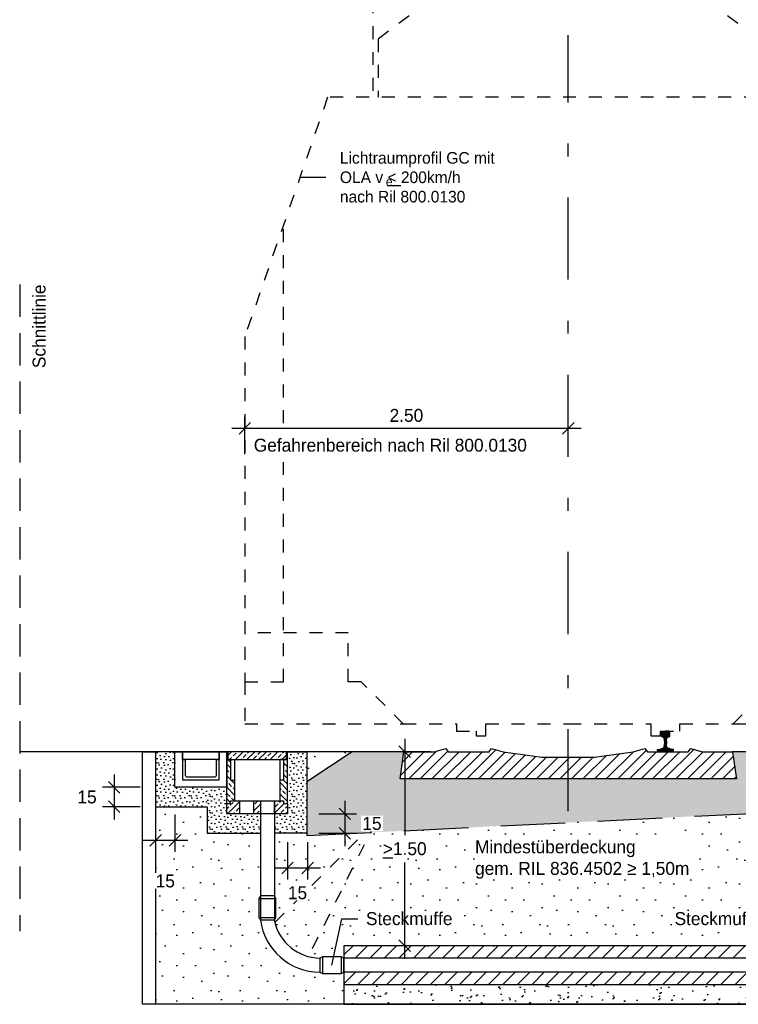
# Model space of a CAD drawing. Header units: metres. Extents: x -8 to 484, y -254 to 116.
# Tile 89 of 172: x 145.8 to 151.36, y 41.06 to 48.67. Entities that reach past the tile are written whole.
import ezdxf
from ezdxf import colors
from ezdxf.entities.mleader import LeaderData, LeaderLine
from ezdxf.math import Vec2, Vec3

# ---------------------------------------------------------------- set-up
doc = ezdxf.new("R2010")
doc.units = ezdxf.units.M
doc.linetypes.add('STRICHLINIE', pattern=[0.75, 0.5, -0.25])
doc.linetypes.add('STRICHPUNKT', pattern=[25.4, 12.7, -6.35, 0, -6.35])
for name, color, linetype in [('GTU_A_Begrenzung QP', 7, 'Continuous'), ('GTU_A_Druckbereich', 7, 'STRICHPUNKT'), ('GTU_A_Gleisachse', 7, 'STRICHPUNKT'), ('GTU_A_Lichtraumprofil', 252, 'Continuous'), ('GTU_B', 253, 'Continuous'), ('GTU_B_Bemaßung', 253, 'Continuous'), ('GTU_P', 1, 'Continuous'), ('GTU_P_Baugrube', 11, 'Continuous'), ('GTU_P_Bemaßung', 1, 'Continuous'), ('GTU_P_Beschriftung', 1, 'Continuous')]:
    doc.layers.add(name, color=color, linetype=linetype)
doc.styles.add('PROVI', font='PROVI.SHX')
doc.dimstyles.new('1zu50', dxfattribs={"dimscale": 0.5, "dimtxt": 0.2, "dimasz": 0.18, "dimexe": 0.18, "dimexo": 0.02, "dimgap": 0.09, "dimtad": 0, "dimtih": 1, "dimtoh": 1, "dimzin": 4, "dimdsep": 46, "dimtxsty": 'PROVI', "dimblk1": 'OBLIQUE', "dimblk2": 'OBLIQUE', "dimsah": 1, "dimcen": 0.3, "dimdle": 0.2, "dimclrd": 256, "dimclre": 256, "dimclrt": 256, "dimadec": 0, "dimazin": 0, "dimtfac": 1, "dimtdec": 4, "dimtofl": 0, "dimtmove": 2, "dimatfit": 3, "dimldrblk": 'NONE', "dimfxl": 0.4, "dimfxlon": 1, "dimtfill": 1, "dimtfillclr": 256, "dimtolj": 1, "dimtzin": 0, "dimlwd": -1, "dimlwe": -1, "dimarcsym": 0})
doc.dimstyles.new('1zu50 (cm)', dxfattribs={"dimscale": 0.5, "dimtxt": 0.2, "dimasz": 0.18, "dimexe": 0.18, "dimexo": 0.02, "dimgap": 0.09, "dimtad": 0, "dimtih": 1, "dimtoh": 1, "dimdec": 0, "dimlfac": 100, "dimzin": 4, "dimdsep": 46, "dimtxsty": 'PROVI', "dimblk1": 'OBLIQUE', "dimblk2": 'OBLIQUE', "dimsah": 1, "dimcen": 0.3, "dimdle": 0.2, "dimclrd": 256, "dimclre": 256, "dimclrt": 256, "dimadec": 0, "dimazin": 0, "dimtfac": 1, "dimtdec": 4, "dimtofl": 0, "dimtmove": 2, "dimatfit": 3, "dimldrblk": 'NONE', "dimfxl": 0.4, "dimfxlon": 1, "dimtfill": 1, "dimtfillclr": 256, "dimtolj": 1, "dimtzin": 0, "dimlwd": -1, "dimlwe": -1, "dimarcsym": 0})
pattern_1 = [(45, (-40.98976, 10.93253), (-0.04490128, 0.04490128), []), (45, (-40.94486, 10.93253), (-0.04490128, 0.04490128), [0.03175, -0.015875])]

# ---------------------------------------------------------------- blocks, each defined once
blk = doc.blocks.new('Lira_250m GC mit_Ola')
at = {"layer": 'GTU_A_Lichtraumprofil', "linetype": 'ByBlock', "lineweight": -3, "ltscale": 5}
blk.add_line((-1.1245, 4.2809), (-1.3245, 4.2809), dxfattribs=at)
at = {"layer": 'GTU_A_Lichtraumprofil', "linetype": 'STRICHLINIE', "ltscale": 0.2}
for points in [[(2.26, 4.9), (2.26, 5.85), (1.86, 6.15), (0.75, 6.15), (-0.36, 6.15), (-0.76, 5.85), (-0.76, 4.9)], [(2.22, 4.9), (2.22, 5.35), (1.82, 5.65), (0.75, 5.65), (-0.32, 5.65), (-0.72, 5.35), (-0.72, 4.9)], [(0.75, 0.055), (1.3875, 0.055), (1.3875, -0.038), (1.4625, -0.038), (1.4625, 0), (1.6125, 0), (1.6125, 0.055), (2.025, 0.055), (3.25, 0.055), (3.25, 0.38), (3.25, 3.05), (2.61, 4.9), (-1.11, 4.9), (-1.75, 3.05), (-1.75, 0.38), (-1.75, 0.055), (-0.525, 0.055), (-0.1125, 0.055), (-0.1125, 0), (0.0375, 0), (0.0375, -0.038), (0.1125, -0.038), (0.1125, 0.055), (0.75, 0.055)], [(-1.75, 0.38), (-1.45, 0.38), (-1.45, 3.9172)], [(3.25, 0.38), (2.95, 0.38), (2.95, 3.9172)], [(-0.525, 0.055), (-0.85, 0.38), (-0.95, 0.38), (-0.95, 0.76), (-1.75, 0.76)], [(2.025, 0.055), (2.35, 0.38), (2.45, 0.38), (2.45, 0.76), (3.25, 0.76)]]:
    blk.add_lwpolyline(points, dxfattribs=at)
at = {"layer": 'GTU_A_Lichtraumprofil', "insert": (-1.0154, 4.2809), "char_height": 0.09, "width": 1.375291, "attachment_point": 4, "style": 'PROVI', "bg_fill": 3, "box_fill_scale": 1, "bg_fill_color": 256, "bg_fill_true_color": 13158600, "bg_fill_transparency": 0}
blk.add_mtext('Lichtraumprofil GC mit OLA v {\\L<} 200km/h\\Pnach Ril 800.0130', dxfattribs=at)
at = {"layer": 'GTU_A_Lichtraumprofil', "insert": (-0.66, 4.2462), "char_height": 0.07, "width": 0.018265, "attachment_point": 4, "style": 'PROVI'}
blk.add_mtext('e', dxfattribs=at)
blk = doc.blocks.new('Druckbereich')
at = {"layer": 'GTU_A_Druckbereich', "linetype": 'STRICHLINIE', "ltscale": 0.2}
for p, q in [((-0.7377, -0.7), (-1.5862, -1.5485)), ((-0.7377, -0.7), (-1.2743, -1.7733)), ((2.2623, -0.7), (3.1108, -1.5485)), ((2.2623, -0.7), (2.799, -1.7733))]:
    blk.add_line(p, q, dxfattribs=at)
blk = doc.blocks.new('_OBLIQUE')
at = {"color": 0, "linetype": 'ByBlock'}
blk.add_line((-0.5, -0.5), (0.5, 0.5), dxfattribs=at)
blk = doc.blocks.new('*D438')
at = {"layer": 'Defpoints', "color": 0, "linetype": 'Continuous'}
for p in [(147.5404, 45.5133), (147.5404, 43.2284), (150.0404, 43.2284)]:
    blk.add_point(p, dxfattribs=at)
at = {"layer": 'GTU_B_Bemaßung'}
for p, q in [((147.5404, 45.3133), (147.5404, 45.6033)), ((150.0404, 45.3133), (150.0404, 45.6033)), ((150.1404, 45.5133), (147.4404, 45.5133))]:
    blk.add_line(p, q, dxfattribs=at)
at = {"layer": 'GTU_B_Bemaßung', "linetype": 'Continuous', "xscale": 0.09, "yscale": 0.09, "zscale": 0.09, "rotation": 180}
blk.add_blockref('_OBLIQUE', (147.5404, 45.5133), dxfattribs=at)
at = {"layer": 'GTU_B_Bemaßung', "linetype": 'Continuous', "xscale": 0.09, "yscale": 0.09, "zscale": 0.09}
blk.add_blockref('_OBLIQUE', (150.0404, 45.5133), dxfattribs=at)
at = {"layer": 'GTU_B_Bemaßung', "linetype": 'Continuous', "insert": (148.7894, 45.6133), "char_height": 0.1, "attachment_point": 5, "style": 'PROVI', "bg_fill": 3, "box_fill_scale": 1.1, "bg_fill_color": 256, "bg_fill_true_color": 13158600, "bg_fill_transparency": 0}
blk.add_mtext('\\A1;2.50', dxfattribs=at)
blk = doc.blocks.new('_None')
blk = doc.blocks.new('S54')
at = {"color": 0}
for p, q in [((-0.0335, 0.1187), (0.0018, 0.154)), ((-0.0335, 0.1275), (-0.0071, 0.1539)), ((-0.0335, 0.1363), (-0.0164, 0.1534)), ((-0.0322, 0.1112), (0.0105, 0.1539)), ((-0.0259, 0.1086), (0.0187, 0.1531)), ((-0.0243, 0.1521), (-0.0209, 0.1529)), ((-0.0209, 0.1529), (-0.0171, 0.1533)), ((-0.0171, 0.1533), (-0.014, 0.1536)), ((-0.014, 0.1536), (-0.0099, 0.1539)), ((-0.0099, 0.1539), (-0.0058, 0.154)), ((-0.0058, 0.154), (-0.0026, 0.154)), ((-0.0026, 0.154), (0, 0.154)), ((0.0026, 0.154), (0, 0.154)), ((0.0058, 0.154), (0.0026, 0.154)), ((0.0099, 0.1539), (0.0058, 0.154)), ((0.014, 0.1536), (0.0099, 0.1539)), ((0.0171, 0.1533), (0.014, 0.1536)), ((0.0209, 0.1529), (0.0171, 0.1533)), ((0.0243, 0.1521), (0.0209, 0.1529)), ((-0.0335, 0.14), (-0.0324, 0.1449)), ((-0.0335, 0.116), (-0.0335, 0.14)), ((-0.0332, 0.1123), (-0.0335, 0.116)), ((-0.0326, 0.1114), (-0.0332, 0.1123)), ((-0.0311, 0.1105), (-0.0326, 0.1114)), ((-0.0324, 0.1449), (-0.0315, 0.147)), ((-0.0315, 0.147), (-0.0296, 0.1491)), ((-0.0153, 0.1048), (-0.0311, 0.1105)), ((-0.0296, 0.1491), (-0.0275, 0.1505)), ((-0.0275, 0.1505), (-0.0253, 0.1518)), ((-0.0253, 0.1518), (-0.0243, 0.1521)), ((-0.0194, 0.1063), (0.0258, 0.1515)), ((-0.0141, 0.1041), (-0.0153, 0.1048)), ((-0.0128, 0.1029), (-0.0141, 0.1041)), ((-0.0134, 0.1034), (0.0309, 0.1477)), ((-0.0119, 0.1016), (-0.0128, 0.1029)), ((-0.0112, 0.1), (-0.0119, 0.1016)), ((-0.0105, 0.0968), (-0.0112, 0.1)), ((-0.0106, 0.0974), (0.0332, 0.1412)), ((-0.0101, 0.0951), (-0.0105, 0.0968)), ((-0.0092, 0.091), (-0.0101, 0.0951)), ((-0.0085, 0.0854), (-0.0092, 0.091)), ((-0.0091, 0.09), (0.0335, 0.1326)), ((-0.008, 0.0786), (-0.0085, 0.0854)), ((-0.0083, 0.082), (0.0335, 0.1238)), ((-0.008, 0.0735), (0.0092, 0.0906)), ((-0.008, 0.0646), (0.0082, 0.0808)), ((-0.008, 0.0786), (-0.008, 0.0528)), ((0.008, 0.0786), (0.0085, 0.0854)), ((0.008, 0.0786), (0.008, 0.0528)), ((0.0085, 0.0854), (0.0092, 0.091)), ((0.0092, 0.091), (0.0101, 0.0951)), ((0.0101, 0.0951), (0.0105, 0.0968)), ((0.0105, 0.0968), (0.0112, 0.1)), ((0.0112, 0.1), (0.0119, 0.1016)), ((0.0119, 0.1016), (0.0128, 0.1029)), ((0.0128, 0.1029), (0.0141, 0.1041)), ((0.0141, 0.1041), (0.0153, 0.1048)), ((0.0153, 0.1048), (0.0311, 0.1105)), ((0.0253, 0.1518), (0.0243, 0.1521)), ((0.0275, 0.1505), (0.0253, 0.1518)), ((0.0296, 0.1491), (0.0275, 0.1505)), ((0.0279, 0.1093), (0.0335, 0.115)), ((0.0315, 0.147), (0.0296, 0.1491)), ((0.0311, 0.1105), (0.0326, 0.1114)), ((0.0324, 0.1449), (0.0315, 0.147)), ((0.0335, 0.14), (0.0324, 0.1449)), ((0.0326, 0.1114), (0.0332, 0.1123)), ((0.0332, 0.1123), (0.0335, 0.116)), ((0.0335, 0.116), (0.0335, 0.14)), ((-0.0625, 0.0013), (-0.0511, 0.0127)), ((-0.0625, 0.0099), (-0.0617, 0.0108)), ((-0.0625, 0), (-0.0625, 0.0099)), ((-0.0625, 0), (0.0625, 0)), ((-0.0617, 0.0108), (-0.0608, 0.0117)), ((-0.0608, 0.0117), (-0.0595, 0.012)), ((-0.0595, 0.012), (-0.0447, 0.0132)), ((-0.0549, 0), (-0.0403, 0.0146)), ((-0.0461, 0), (-0.0263, 0.0198)), ((-0.0447, 0.0132), (-0.0417, 0.0141)), ((-0.0417, 0.0141), (-0.0157, 0.0237)), ((-0.0372, 0.0001), (0.0088, 0.046)), ((-0.0283, 0.0001), (0.0095, 0.038)), ((-0.0195, 0.0001), (0.0111, 0.0307)), ((-0.0157, 0.0237), (-0.0137, 0.0249)), ((-0.0137, 0.0249), (-0.0124, 0.026)), ((-0.0124, 0.026), (-0.0119, 0.0274)), ((-0.0119, 0.0274), (-0.0109, 0.0313)), ((-0.0109, 0.0313), (-0.0096, 0.0378)), ((-0.0106, 0.0001), (0.014, 0.0247)), ((-0.0099, 0.0362), (0.008, 0.0541)), ((-0.0096, 0.0378), (-0.0088, 0.0461)), ((-0.0088, 0.0462), (0.008, 0.0629)), ((-0.0088, 0.0461), (-0.008, 0.0528)), ((-0.008, 0.0558), (0.008, 0.0718)), ((-0.0018, 0.0001), (0.0201, 0.022)), ((0.0071, 0.0001), (0.0266, 0.0197)), ((0.0088, 0.0461), (0.008, 0.0528)), ((0.0096, 0.0378), (0.0088, 0.0461)), ((0.0109, 0.0313), (0.0096, 0.0378)), ((0.0119, 0.0274), (0.0109, 0.0313)), ((0.0124, 0.026), (0.0119, 0.0274)), ((0.0137, 0.0249), (0.0124, 0.026)), ((0.0157, 0.0237), (0.0137, 0.0249)), ((0.0417, 0.0141), (0.0157, 0.0237)), ((0.0159, 0.0001), (0.0331, 0.0173)), ((0.0247, 0.0001), (0.0395, 0.0149)), ((0.0335, 0.0001), (0.0462, 0.0127)), ((0.0447, 0.0132), (0.0417, 0.0141)), ((0.0424, 0.0001), (0.0543, 0.012)), ((0.0595, 0.012), (0.0447, 0.0132)), ((0.0608, 0.0117), (0.0595, 0.012)), ((0.06, 0), (0.0625, 0.0025)), ((0.0617, 0.0108), (0.0608, 0.0117)), ((0.0625, 0.0099), (0.0617, 0.0108)), ((0.0618, 0.0107), (0.0618, 0.0107)), ((0.0625, 0), (0.0625, 0.0099))]:
    blk.add_line(p, q, dxfattribs=at)
blk = doc.blocks.new('GTU_Kls Typ 2')
h = blk.add_hatch()
h.set_pattern_fill('ANSI33', color=256, scale=0.01, angle=156.54218)
h.set_pattern_definition([(135, (-40.98976, 10.93253), (-0.04490128, -0.04490128), []), (135, (-40.98976, 10.977434), (-0.04490128, -0.04490128), [0.03175, -0.015875])])
h.paths.add_polyline_path([(0.175, -0.22), (0.205, -0.22), (0.205, -0.06), (0.2275, -0.06), (0.2275, 0), (0.235, 0), (0.235, -0.4), (0.205, -0.4), (0.205, -0.38), (0.175, -0.38)])
h.paths.add_polyline_path([(-0.235, 0), (-0.2275, 0), (-0.2275, -0.06), (-0.205, -0.06), (-0.205, -0.22), (-0.175, -0.22), (-0.175, -0.38), (-0.205, -0.38), (-0.205, -0.4), (-0.235, -0.4)])
h = blk.add_hatch()
h.set_pattern_fill('ANSI33', color=256, scale=0.01, angle=66.54218)
h.set_pattern_definition(pattern_1)
h.paths.add_polyline_path([(0.235, -0.48), (0.235, -0.4), (0.205, -0.4), (0.205, -0.38), (0.135, -0.38), (0.135, -0.472, 0.414214), (0.143, -0.48)])
h.paths.add_polyline_path([(-0.205, -0.38), (-0.205, -0.4), (-0.235, -0.4), (-0.235, -0.48), (-0.143, -0.48, 0.414214), (-0.135, -0.472), (-0.135, -0.38)])
h.paths.add_polyline_path([(0.22, -0.06), (0.2275, 0), (-0.2275, 0), (-0.22, -0.06)])
h = blk.add_hatch()
h.set_pattern_fill('ANSI33', color=256, scale=0.01, angle=66.54218)
h.set_pattern_definition(pattern_1)
h.paths.add_polyline_path([(0.025, -0.472, -0.414214), (0.017, -0.48), (0, -0.48), (-0.017, -0.48, -0.414214), (-0.025, -0.472), (-0.025, -0.38), (0, -0.38), (0.025, -0.38)])
at = {"flags": 128}
for points in [[(-0.235, -0.4), (-0.235, 0), (-0.2275, 0), (-0.2275, -0.06), (-0.175, -0.06), (-0.175, -0.38)], [(0.2275, 0), (-0.2275, 0), (-0.2275, -0.06), (0.2275, -0.06), (0.2275, 0)], [(0.235, -0.4), (0.235, 0), (0.2275, 0), (0.2275, -0.06), (0.175, -0.06), (0.175, -0.38)], [(-0.205, -0.06), (-0.205, -0.22), (-0.175, -0.22)], [(0.205, -0.06), (0.205, -0.22), (0.175, -0.22)]]:
    blk.add_lwpolyline(points, dxfattribs=at)
blk.add_lwpolyline([(-0.235, -0.48), (-0.235, -0.4), (-0.205, -0.4), (-0.205, -0.38), (0, -0.38), (0.205, -0.38), (0.205, -0.4), (0.235, -0.4), (0.235, -0.48), (0.113, -0.48), (0.017, -0.48), (0, -0.48), (-0.017, -0.48), (-0.113, -0.48)], close=True, dxfattribs=at)
for points in [[(-0.135, -0.38), (-0.135, -0.472, -0.414214), (-0.143, -0.48)], [(-0.017, -0.48, -0.414214), (-0.025, -0.472), (-0.025, -0.38)], [(0.025, -0.38), (0.025, -0.472, -0.414214), (0.017, -0.48)], [(0.143, -0.48, -0.414214), (0.135, -0.472), (0.135, -0.38)]]:
    blk.add_lwpolyline(points, format="xyb", dxfattribs=at)
blk = doc.blocks.new('*D439')
at = {"layer": 'Defpoints', "color": 0, "linetype": 'Continuous'}
for p in [(147.8702, 42.5333), (148.0202, 42.3833), (148.3134, 42.3833)]:
    blk.add_point(p, dxfattribs=at)
at = {"layer": 'GTU_P_Bemaßung', "linetype": 'Continuous'}
for p, q in [((148.3134, 42.6333), (148.3134, 42.2833)), ((148.1134, 42.5333), (148.4034, 42.5333)), ((148.1134, 42.3833), (148.4034, 42.3833))]:
    blk.add_line(p, q, dxfattribs=at)
at = {"layer": 'GTU_P_Bemaßung', "linetype": 'Continuous', "xscale": 0.09, "yscale": 0.09, "zscale": 0.09}
for p, rotation in [((148.3134, 42.5333), 90), ((148.3134, 42.3833), 270)]:
    blk.add_blockref('_OBLIQUE', p, dxfattribs=dict(at, rotation=rotation))
at = {"layer": 'GTU_P_Bemaßung', "linetype": 'Continuous', "insert": (148.5232, 42.4583), "char_height": 0.1, "attachment_point": 5, "style": 'PROVI', "bg_fill": 3, "box_fill_scale": 1.1, "bg_fill_color": 256, "bg_fill_true_color": 13158600, "bg_fill_transparency": 0}
blk.add_mtext('\\A1;15', dxfattribs=at)
blk = doc.blocks.new('*D440')
at = {"layer": 'Defpoints', "color": 0, "linetype": 'Continuous'}
for p in [(147.8702, 42.5333), (148.0249, 42.5333), (148.0249, 42.1153)]:
    blk.add_point(p, dxfattribs=at)
at = {"layer": 'GTU_P_Bemaßung', "linetype": 'Continuous'}
for p, q in [((147.8702, 42.3153), (147.8702, 42.0253)), ((148.0249, 42.3153), (148.0249, 42.0253)), ((147.7702, 42.1153), (148.1249, 42.1153))]:
    blk.add_line(p, q, dxfattribs=at)
at = {"layer": 'GTU_P_Bemaßung', "linetype": 'Continuous', "xscale": 0.09, "yscale": 0.09, "zscale": 0.09, "rotation": 180}
blk.add_blockref('_OBLIQUE', (147.8702, 42.1153), dxfattribs=at)
at = {"layer": 'GTU_P_Bemaßung', "linetype": 'Continuous', "xscale": 0.09, "yscale": 0.09, "zscale": 0.09}
blk.add_blockref('_OBLIQUE', (148.0249, 42.1153), dxfattribs=at)
at = {"layer": 'GTU_P_Bemaßung', "linetype": 'Continuous', "insert": (147.9475, 41.9229), "char_height": 0.1, "attachment_point": 5, "style": 'PROVI', "bg_fill": 3, "box_fill_scale": 1.1, "bg_fill_color": 256, "bg_fill_true_color": 13158600, "bg_fill_transparency": 0}
blk.add_mtext('\\A1;15', dxfattribs=at)
blk = doc.blocks.new('*D441')
at = {"layer": 'Defpoints', "color": 0, "linetype": 'Continuous'}
for p in [(149.0672, 43.0133), (148.7767, 41.5133), (149.0399, 41.5133)]:
    blk.add_point(p, dxfattribs=at)
at = {"layer": 'GTU_P_Bemaßung', "linetype": 'Continuous'}
for p, q in [((148.7767, 43.1133), (148.7767, 42.3683)), ((148.9767, 43.0133), (148.6867, 43.0133)), ((148.7767, 41.4133), (148.7767, 42.1583)), ((148.9767, 41.5133), (148.6867, 41.5133))]:
    blk.add_line(p, q, dxfattribs=at)
at = {"layer": 'GTU_P_Bemaßung', "linetype": 'Continuous', "xscale": 0.09, "yscale": 0.09, "zscale": 0.09}
for p, rotation in [((148.7767, 43.0133), 90), ((148.7767, 41.5133), 270)]:
    blk.add_blockref('_OBLIQUE', p, dxfattribs=dict(at, rotation=rotation))
at = {"layer": 'GTU_P_Bemaßung', "linetype": 'Continuous', "insert": (148.7767, 42.2633), "char_height": 0.1, "attachment_point": 5, "style": 'PROVI', "bg_fill": 3, "box_fill_scale": 1.1, "bg_fill_color": 256, "bg_fill_true_color": 13158600, "bg_fill_transparency": 0}
blk.add_mtext('\\A1;{\\L\\A1;>}\\A1;1.50', dxfattribs=at)
blk = doc.blocks.new('*D448')
at = {"layer": 'Defpoints', "color": 0, "linetype": 'Continuous'}
for p in [(146.8502, 42.7383), (147.0002, 42.7383), (146.8502, 42.3283)]:
    blk.add_point(p, dxfattribs=at)
at = {"layer": 'GTU_P_Bemaßung', "linetype": 'Continuous'}
for p, q in [((146.8502, 42.5283), (146.8502, 42.2383)), ((147.0002, 42.5283), (147.0002, 42.2383)), ((147.1002, 42.3283), (146.7502, 42.3283))]:
    blk.add_line(p, q, dxfattribs=at)
at = {"layer": 'GTU_P_Bemaßung', "linetype": 'Continuous', "xscale": 0.09, "yscale": 0.09, "zscale": 0.09, "rotation": 180}
blk.add_blockref('_OBLIQUE', (146.8502, 42.3283), dxfattribs=at)
at = {"layer": 'GTU_P_Bemaßung', "linetype": 'Continuous', "xscale": 0.09, "yscale": 0.09, "zscale": 0.09}
blk.add_blockref('_OBLIQUE', (147.0002, 42.3283), dxfattribs=at)
at = {"layer": 'GTU_P_Bemaßung', "linetype": 'Continuous', "insert": (146.9252, 42.014), "char_height": 0.1, "attachment_point": 5, "style": 'PROVI', "bg_fill": 3, "box_fill_scale": 1.1, "bg_fill_color": 256, "bg_fill_true_color": 13158600, "bg_fill_transparency": 0}
blk.add_mtext('\\A1;15', dxfattribs=at)
blk = doc.blocks.new('*D449')
at = {"layer": 'Defpoints', "color": 0, "linetype": 'Continuous'}
for p in [(147.0002, 42.7383), (146.5302, 42.5883), (147.0002, 42.5883)]:
    blk.add_point(p, dxfattribs=at)
at = {"layer": 'GTU_P_Bemaßung', "linetype": 'Continuous'}
for p, q in [((146.5302, 42.8383), (146.5302, 42.4883)), ((146.7302, 42.7383), (146.4402, 42.7383)), ((146.7302, 42.5883), (146.4402, 42.5883))]:
    blk.add_line(p, q, dxfattribs=at)
at = {"layer": 'GTU_P_Bemaßung', "linetype": 'Continuous', "xscale": 0.09, "yscale": 0.09, "zscale": 0.09}
for p, rotation in [((146.5302, 42.7383), 90), ((146.5302, 42.5883), 270)]:
    blk.add_blockref('_OBLIQUE', p, dxfattribs=dict(at, rotation=rotation))
at = {"layer": 'GTU_P_Bemaßung', "linetype": 'Continuous', "insert": (146.3205, 42.6633), "char_height": 0.1, "attachment_point": 5, "style": 'PROVI', "bg_fill": 3, "box_fill_scale": 1.1, "bg_fill_color": 256, "bg_fill_true_color": 13158600, "bg_fill_transparency": 0}
blk.add_mtext('\\A1;15', dxfattribs=at)

msp = doc.modelspace()

# ---------------------------------------------------------------- hatches: boundary and pattern name
at = {"layer": 'GTU_B'}
h = msp.add_hatch(dxfattribs=at)
h.set_pattern_fill('ANSI31', color=256, scale=0.02, style=0)
h.set_pattern_definition([(45, (142.54038, 37.97338), (-0.0449013, 0.0449013), [])])
h.paths.add_polyline_path([(148.7402, 42.8033), (148.7692, 43.0133), (149.0042, 43.0133), (149.0932, 43.0383), (149.0932, 43.0383), (149.1132, 43.0133), (149.4282, 43.0133), (149.4482, 43.0383), (149.4482, 43.0383), (149.5372, 43.0133), (149.5372, 43.0133), (149.8372, 42.9713), (150.2432, 42.9713), (150.5432, 43.0133), (150.5432, 43.0133), (150.6322, 43.0383), (150.6322, 43.0383), (150.6522, 43.0133), (150.9672, 43.0133), (150.9872, 43.0383), (150.9872, 43.0383), (151.0762, 43.0133), (151.3112, 43.0133), (151.3402, 42.8033)])
at = {"layer": 'GTU_P', "linetype": 'Continuous'}
h = msp.add_hatch(dxfattribs=at)
h.set_pattern_fill('DOTS2', color=256, scale=0.005, style=0)
h.set_pattern_definition([(0, (137.22031, 37.5926), (0, 0.127), [0, -0.127]), (0, (137.26095, 37.59514), (0, 0.127), [0, -0.127]), (0, (137.23809, 37.62308), (0, 0.127), [0, -0.127]), (0, (137.26603, 37.6434), (0, 0.127), [0, -0.127]), (0, (137.23301, 37.65102), (0, 0.127), [0, -0.127]), (0, (137.24317, 37.6815), (0, 0.127), [0, -0.127]), (0, (137.22539, 37.70436), (0, 0.127), [0, -0.127]), (0, (137.26603, 37.70182), (0, 0.127), [0, -0.127]), (0, (137.29651, 37.7069), (0, 0.127), [0, -0.127]), (0, (137.31175, 37.67642), (0, 0.127), [0, -0.127]), (0, (137.33715, 37.67388), (0, 0.127), [0, -0.127]), (0, (137.33715, 37.62816), (0, 0.127), [0, -0.127]), (0, (137.31429, 37.61292), (0, 0.127), [0, -0.127]), (0, (137.27873, 37.62054), (0, 0.127), [0, -0.127]), (0, (137.30159, 37.6434), (0, 0.127), [0, -0.127]), (0, (137.27873, 37.66626), (0, 0.127), [0, -0.127]), (0, (137.33207, 37.59514), (0, 0.127), [0, -0.127])])
h.paths.add_polyline_path([(147.0002, 43.0133), (146.8502, 43.0133), (146.8502, 42.5883), (147.2502, 42.5883), (147.2502, 42.7383), (147.0002, 42.7383)])
h = msp.add_hatch(dxfattribs=at)
h.set_pattern_fill('DOTS2', color=256, scale=0.005, angle=180, style=0)
h.set_pattern_definition([(180, (10.49386, -34.92666), (-2e-17, -0.127), [0, -0.127]), (180, (10.45322, -34.9292), (-2e-17, -0.127), [0, -0.127]), (180, (10.47608, -34.95714), (-2e-17, -0.127), [0, -0.127]), (180, (10.44814, -34.97746), (-2e-17, -0.127), [0, -0.127]), (180, (10.48116, -34.98508), (-2e-17, -0.127), [0, -0.127]), (180, (10.471, -35.01556), (-2e-17, -0.127), [0, -0.127]), (180, (10.48878, -35.03842), (-2e-17, -0.127), [0, -0.127]), (180, (10.44814, -35.03588), (-2e-17, -0.127), [0, -0.127]), (180, (10.41766, -35.04096), (-2e-17, -0.127), [0, -0.127]), (180, (10.40242, -35.01048), (-2e-17, -0.127), [0, -0.127]), (180, (10.37702, -35.00794), (-2e-17, -0.127), [0, -0.127]), (180, (10.37702, -34.96222), (-2e-17, -0.127), [0, -0.127]), (180, (10.39988, -34.94698), (-2e-17, -0.127), [0, -0.127]), (180, (10.43544, -34.9546), (-2e-17, -0.127), [0, -0.127]), (180, (10.41258, -34.97746), (-2e-17, -0.127), [0, -0.127]), (180, (10.43544, -35.00032), (-2e-17, -0.127), [0, -0.127]), (180, (10.3821, -34.9292), (-2e-17, -0.127), [0, -0.127])])
h.paths.add_polyline_path([(147.4002, 42.7383), (147.2502, 42.7383), (147.2502, 42.3833), (147.6602, 42.3833), (147.6602, 42.5333), (147.6522, 42.5333), (147.6352, 42.5333), (147.6182, 42.5333), (147.5222, 42.5333), (147.4002, 42.5333), (147.4002, 42.6133), (147.4002, 43.0133)])
h.paths.add_polyline_path([(148.0202, 43.0133), (147.8702, 43.0133), (147.8702, 42.6133), (147.8702, 42.5333), (147.7702, 42.5333), (147.7702, 42.3833), (148.0202, 42.3833)])
at = {"layer": 'GTU_P', "linetype": 'Continuous', "transparency": 33554508}
h = msp.add_hatch(color=256, dxfattribs=at)
h.paths.add_polyline_path([(148.0202, 42.7806), (148.0202, 42.3648), (148.4663, 42.3871), (148.5525, 42.4733), (148.5105, 42.3893), (152.0502, 42.5663), (152.0502, 42.7873), (151.7112, 43.0133), (151.3112, 43.0133), (151.3402, 42.8033), (148.7402, 42.8033), (148.7692, 43.0133), (148.3692, 43.0133)])
h.paths.add_polyline_path([(148.4449, 42.381), (148.6015, 42.381), (148.6015, 42.5356), (148.4449, 42.5356)], flags=9)
at = {"layer": 'GTU_P'}
h = msp.add_hatch(dxfattribs=at)
h.set_pattern_fill('ANSI31', color=256, scale=0.025, style=0)
h.set_pattern_definition([(45, (133.21655, -182.4378), (-0.0561266, 0.0561266), [])])
h.paths.add_polyline_path([(148.3058, 41.3083), (148.3058, 41.2133), (151.7643, 41.2133), (151.7643, 41.3083)])
h.paths.add_polyline_path([(148.3058, 41.5133), (148.3058, 41.4183), (151.7643, 41.4183), (151.7643, 41.5133)])
h = msp.add_hatch(dxfattribs=at)
h.set_pattern_fill('SCREED', color=256, scale=0.02, angle=45, style=0)
h.set_pattern_definition([(45, (142.88523, -40.33994), (0.5388154, 0.8980256), [-0.127, 0, -0.381, 0]), (45, (142.87625, -40.33096), (0.5388154, 0.8980256), [-0.0508, 0, -0.1778, 0, -0.09144, 0, -0.381, 0]), (45, (142.86727, -40.32198), (0.5388154, 0.8980256), [-0.0254, 0, -0.127, 0, -0.127, 0, -0.2794, 0, -0.09144, 0]), (45, (142.8583, -40.313), (0.5388154, 0.8980256), [-0.09144, 0, -0.4064, 0]), (45, (142.8493, -40.30402), (0.5388154, 0.8980256), [-0.3048, 0, -0.3048, 0]), (45, (142.84033, -40.29504), (0.5388154, 0.8980256), [-0.4318, 0]), (45, (142.83135, -40.28606), (0.5388154, 0.8980256), [-0.127, 0, -0.5588, 0]), (45, (142.82237, -40.27708), (0.5388154, 0.8980256), [-0.1778, 0, -0.1016, 0]), (45, (142.8134, -40.2681), (0.5388154, 0.8980256), [-0.254, 0]), (45, (142.79543, -40.25013), (0.5388154, 0.8980256), [-0.03556, 0, -0.381, 0, -0.2286, 0]), (45, (142.78645, -40.24115), (0.5388154, 0.8980256), [-0.0508, 0, -0.00508, 0, -0.127, 0]), (45, (142.77747, -40.23217), (0.5388154, 0.8980256), [-0.0254, 0, -0.3302, 0, -0.381, 0]), (45, (142.76849, -40.2232), (0.5388154, 0.8980256), [-0.254, 0]), (45, (142.7595, -40.21421), (0.5388154, 0.8980256), [-0.127, 0, -0.5334, 0]), (45, (142.74155, -40.19625), (0.5388154, 0.8980256), [-0.6096, 0]), (45, (142.73257, -40.18727), (0.5388154, 0.8980256), [-0.127, 0, -0.01016, 0, -0.1778, 0]), (45, (142.72359, -40.1783), (0.5388154, 0.8980256), [-0.03556, 0, -0.254, 0, -0.1016, 0, -0.1778, 0, -0.2032, 0]), (45, (142.7146, -40.1693), (0.5388154, 0.8980256), [-0.0762, 0, -0.1016, 0, -0.254, 0, -0.01016, 0, -0.127, 0]), (45, (142.70562, -40.16033), (0.5388154, 0.8980256), [-0.254, 0])])
h.paths.add_polyline_path([(148.3058, 41.2133), (148.3058, 41.0638), (151.7643, 41.0654), (151.7643, 41.2133)])
at = {"layer": 'GTU_P_Baugrube', "linetype": 'Continuous', "transparency": 33554687}
h = msp.add_hatch(dxfattribs=at)
h.set_pattern_fill('DOTS2', color=256, scale=0.02, style=0)
h.paths.add_polyline_path([(152.289, 41.8697), (152.2996, 41.8899), (152.3002, 41.8899), (152.3002, 42.3833), (152.0502, 42.3833), (152.0502, 42.5663), (148.5105, 42.3893), (148.0313, 41.4308, 0.061816), (148.1202, 41.4183), (148.1404, 41.4289), (148.2856, 41.4289), (148.3058, 41.4183), (148.3058, 41.5133), (151.7643, 41.5133), (151.7643, 41.4183), (151.7844, 41.4289), (151.9297, 41.4289), (151.9499, 41.4183, 0.083457), (152.069, 41.4405), (151.5525, 42.4733), (152.289, 41.7368)])
h.paths.add_polyline_path([(148.6456, 42.186), (148.9079, 42.186), (148.9079, 42.3406), (148.6456, 42.3406)], flags=24)
h.paths.add_polyline_path([(150.8373, 41.6414), (151.6359, 41.6414), (151.6359, 41.7981), (150.8373, 41.7981)], flags=24)
h.paths.add_polyline_path([(148.4519, 41.6414), (149.2504, 41.6414), (149.2504, 41.7981), (148.4519, 41.7981)], flags=24)
h.paths.add_polyline_path([(151.6066, 42.381), (151.7632, 42.381), (151.7632, 42.5356), (151.6066, 42.5356)], flags=9)
h.paths.add_polyline_path([(152.047, 41.7317), (152.2035, 41.7317), (152.2035, 41.8863), (152.047, 41.8863)], flags=9)
h.paths.add_polyline_path([(148.4449, 42.381), (148.6015, 42.381), (148.6015, 42.5356), (148.4449, 42.5356)], flags=9)
h.paths.add_polyline_path([(148.0202, 42.3833), (147.7702, 42.3833), (147.7702, 41.8983), (147.7802, 41.8782), (147.7802, 41.7329), (147.7702, 41.7127), (147.7702, 41.7043, 0.007569), (147.7728, 41.6935), (148.4663, 42.3871), (148.0202, 42.3648)])
h.paths.add_polyline_path([(147.8693, 41.8456), (148.0258, 41.8456), (148.0258, 42.0002), (147.8693, 42.0002)], flags=9)
h.paths.add_polyline_path([(147.7728, 41.6935, 0.271348), (148.0313, 41.4308), (148.5105, 42.3893), (148.4663, 42.3871)])
h.paths.add_polyline_path([(147.2502, 42.3833), (147.2502, 42.5883), (146.8502, 42.5883), (146.8502, 41.0607), (148.3058, 41.0607), (148.3058, 41.0607), (148.3058, 41.3083), (148.2856, 41.2983), (148.1404, 41.2983), (148.1202, 41.3083, -0.371558), (147.6602, 41.7123), (147.6602, 41.7127), (147.6496, 41.7329), (147.6496, 41.8782), (147.6602, 41.8983), (147.6602, 42.3833)])
h.paths.add_polyline_path([(146.847, 41.9367), (147.0035, 41.9367), (147.0035, 42.0913), (146.847, 42.0913)], flags=9)
h.paths.add_polyline_path([(148.0202, 43.0133), (148.0202, 42.7806), (148.3692, 43.0133)])
h.paths.add_polyline_path([(152.0502, 42.7873), (152.0502, 43.0133), (151.7112, 43.0133)])
h.paths.add_polyline_path([(152.2996, 41.7043), (152.289, 41.7244), (152.289, 41.7368), (151.5525, 42.4733), (152.069, 41.4405, 0.255709), (152.3002, 41.7043)])
h.paths.add_polyline_path([(152.4196, 41.8697), (152.4196, 41.7244), (152.4096, 41.7043), (152.409, 41.7043, -0.038702), (152.3922, 41.6337, -0.322817), (151.9499, 41.3083), (151.9297, 41.2983), (151.7844, 41.2983), (151.7643, 41.3083), (151.7643, 41.0607), (151.7643, 41.0607), (152.8202, 41.0607), (152.8202, 42.3833), (152.4102, 42.3833), (152.4102, 41.8886)])

# ---------------------------------------------------------------- linework, layer by layer
at = {"layer": 'GTU_A_Begrenzung QP', "linetype": 'STRICHLINIE', "ltscale": 0.5}
msp.add_line((145.8, 46.6258), (145.8, 41.6258), dxfattribs=at)
at = {"layer": 'GTU_B', "linetype": 'Continuous'}
msp.add_line((148.3692, 43.0133), (145.8, 43.0133), dxfattribs=at)
at = {"layer": 'GTU_B', "flags": 128}
msp.add_lwpolyline([(148.7402, 42.8033), (148.7692, 43.0133), (149.0042, 43.0133), (149.0932, 43.0383), (149.1132, 43.0133), (149.4282, 43.0133), (149.4482, 43.0383), (149.5372, 43.0133), (149.8372, 42.9713), (150.2432, 42.9713), (150.5432, 43.0133), (150.6322, 43.0383), (150.6522, 43.0133), (150.9672, 43.0133), (150.9872, 43.0383), (151.0762, 43.0133), (151.3112, 43.0133), (151.3402, 42.8033), (148.7402, 42.8033)], dxfattribs=at)
at = {"layer": 'GTU_P'}
for p, q in [((147.6496, 41.7329), (147.7802, 41.7329)), ((148.1404, 41.4289), (148.1404, 41.2983)), ((148.2856, 41.4289), (148.2856, 41.2983)), ((151.7643, 41.4183), (148.3058, 41.4183)), ((151.7643, 41.3083), (148.3058, 41.3083))]:
    msp.add_line(p, q, dxfattribs=at)
at = {"layer": 'GTU_P', "linetype": 'Continuous', "flags": 128}
msp.add_lwpolyline([(147.0002, 43.0133), (146.8502, 43.0133), (146.8502, 42.5883), (147.2502, 42.5883)], dxfattribs=at)
at = {"layer": 'GTU_P', "flags": 128}
msp.add_lwpolyline([(147.0002, 43.0133), (147.0577, 43.0133), (147.0577, 42.9533), (147.0802, 42.9533), (147.0802, 42.8333, 0.414214), (147.0952, 42.8183), (147.3052, 42.8183, 0.414214), (147.3202, 42.8333), (147.3202, 42.9533), (147.3427, 42.9533), (147.3427, 43.0133), (147.4002, 43.0133), (147.4002, 42.7383), (147.0002, 42.7383), (147.0002, 43.0133)], format="xyb", dxfattribs=at)
for points in [[(147.0577, 43.0133), (147.3427, 43.0133), (147.3427, 42.9533), (147.0577, 42.9533), (147.0577, 43.0133)], [(147.0577, 42.9533), (147.0577, 42.7958), (147.3427, 42.7958), (147.3427, 42.9533)]]:
    msp.add_lwpolyline(points, dxfattribs=at)
at = {"layer": 'GTU_P', "linetype": 'Continuous'}
for points in [[(147.8702, 43.0133), (148.0202, 43.0133), (148.0202, 42.3833), (147.7702, 42.3833)], [(147.2502, 42.5883), (147.2502, 42.5883), (147.2502, 42.3833), (147.6602, 42.3833)]]:
    msp.add_lwpolyline(points, dxfattribs=at)
at = {"layer": 'GTU_P', "linetype": 'STRICHLINIE'}
for points in [[(148.7692, 43.0133), (148.3692, 43.0133), (148.3692, 43.0133), (148.0202, 42.7806)], [(152.0502, 42.7873), (151.7112, 43.0133), (151.3112, 43.0133)]]:
    msp.add_lwpolyline(points, dxfattribs=at)
at = {"layer": 'GTU_P', "linetype": 'Continuous'}
for points in [[(147.6602, 42.6333), (147.6602, 41.7123, 0.371558), (148.1202, 41.3083)], [(147.7702, 42.6333), (147.7702, 41.7043, 0.347307), (148.1202, 41.4183)]]:
    msp.add_lwpolyline(points, format="xyb", dxfattribs=at)
at = {"layer": 'GTU_P'}
for points in [[(151.7643, 41.5133), (148.3058, 41.5133), (148.3058, 41.0607), (151.7643, 41.0607)], [(148.1404, 41.2983), (148.2856, 41.2983), (148.3058, 41.3083), (148.3058, 41.4183), (148.2856, 41.4289), (148.1404, 41.4289), (148.1202, 41.4183), (148.1202, 41.3083)]]:
    msp.add_lwpolyline(points, close=True, dxfattribs=at)
msp.add_lwpolyline([(148.3058, 41.2133), (151.7643, 41.2133)], dxfattribs=at)
at = {"layer": 'GTU_P_Baugrube', "linetype": 'Continuous'}
for points in [[(146.7502, 41.0607), (146.7502, 43.0133), (146.8502, 43.0133), (146.8502, 41.0607)], [(152.9202, 41.0607), (146.7502, 41.0607)]]:
    msp.add_lwpolyline(points, dxfattribs=at)

# ---------------------------------------------------------------- block references
at = {"layer": 'GTU_A_Druckbereich'}
msp.add_blockref('Druckbereich', (149.2902, 43.1733), dxfattribs=at)
at = {"layer": 'GTU_A_Lichtraumprofil'}
msp.add_blockref('Lira_250m GC mit_Ola', (149.2904, 43.1734), dxfattribs=at)
at = {"layer": 'GTU_P', "linetype": 'Continuous'}
msp.add_blockref('GTU_Kls Typ 2', (147.6352, 43.0133), dxfattribs=at)

# ---------------------------------------------------------------- texts
at = {"layer": 'GTU_A_Begrenzung QP', "linetype": 'STRICHLINIE', "ltscale": 0.5, "insert": (145.8999, 46.6258), "char_height": 0.1, "attachment_point": 3, "rotation": 90, "line_spacing_factor": 0.9, "style": 'PROVI', "bg_fill": 2}
msp.add_mtext('Schnittlinie', dxfattribs=at)

# ---------------------------------------------------------------- next in the draw order: linework, layer by layer
at = {"layer": 'GTU_A_Gleisachse', "color": 7, "ltscale": 0.05}
msp.add_line((150.0402, 42.5533), (150.0402, 48.5533), dxfattribs=at)

# ---------------------------------------------------------------- next in the draw order: block references
at = {"layer": 'GTU_B', "rotation": 359.9999999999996}
msp.add_blockref('S54', (150.7921, 43.0196), dxfattribs=at)

# ---------------------------------------------------------------- next in the draw order: texts
at = {"layer": 'GTU_B_Bemaßung', "insert": (147.6094, 45.4336), "char_height": 0.1, "attachment_point": 1, "line_spacing_factor": 0.9, "style": 'PROVI', "bg_fill": 3, "box_fill_scale": 1.5, "bg_fill_color": 1, "bg_fill_transparency": 0}
msp.add_mtext('Gefahrenbereich nach Ril 800.0130', dxfattribs=at)

# ---------------------------------------------------------------- next in the draw order: dimensions: what is measured, and where the dimension line sits
at = {"layer": 'GTU_P_Bemaßung', "linetype": 'Continuous'}
dim = msp.add_aligned_dim(p1=(147.0002, 42.7383), p2=(146.8502, 42.7383), distance=0.41, text='15', dimstyle='1zu50', override={"dimtxsty": 'PROVI', "dimtfill": 1, "dimtfillclr": 256}, dxfattribs=at)
dim.commit()
dim.dimension.update_dxf_attribs({"geometry": '*D448', "text_midpoint": (146.9252, 42.014)})
dim = msp.add_linear_dim(base=(148.3134, 42.3833), p1=(147.8702, 42.5333), p2=(148.0202, 42.3833), angle=90, dimstyle='1zu50 (cm)', dxfattribs=at)
dim.commit()
dim.dimension.update_dxf_attribs({"geometry": '*D439', "text_midpoint": (148.5232, 42.4583)})

# ---------------------------------------------------------------- next in the draw order: leaders
at = {"layer": 'GTU_P_Beschriftung', "linetype": 'Continuous'}
ml = msp.add_multileader_mtext('Standard', dxfattribs=at)
ml.set_content('Steckmuffe', color=256, style='PROVI')
ml.set_leader_properties(color=256, linetype='ByLayer', lineweight=-1)
ml.set_arrow_properties(name='NONE')
ml.build(insert=Vec2(0, 0))
ml.multileader.update_dxf_attribs({"dogleg_length": 0.125, "arrow_head_size": 0.0625, "scale": 0.05})
ctx = ml.context
ctx.base_point, ctx.scale, ctx.char_height, ctx.arrow_head_size, ctx.landing_gap_size, ctx.plane_origin = Vec3(148.4144, 41.7214), 0.05, 0.1, 0.0625, 0.0625, Vec3(130.1759, -759.0049)
notes = []
notes.append((ctx, [(0, (1, 1, 0), (148.2894, 41.7214), (1, 0), 0.125, [(0, [(148.213, 41.3636)], 0, [])])]))
ctx.mtext.insert = Vec3(148.4769, 41.7731)
ctx.mtext.has_bg_fill, ctx.mtext.bg_color, ctx.mtext.bg_scale_factor, ctx.mtext.bg_transparency, ctx.mtext.use_window_bg_color = 1, -1027028792, 1, 0, 1
ml = msp.add_multileader_mtext('Standard', dxfattribs=at)
ml.set_content('Steckmuffe', color=256, style='PROVI')
ml.set_leader_properties(color=256, linetype='ByLayer', lineweight=-1)
ml.set_arrow_properties(name='NONE')
ml.build(insert=Vec2(0, 0))
ml.multileader.update_dxf_attribs({"dogleg_length": 0.125, "arrow_head_size": 0.0625, "scale": 0.05})
ctx = ml.context
ctx.base_point, ctx.scale, ctx.char_height, ctx.arrow_head_size, ctx.landing_gap_size, ctx.plane_origin = Vec3(150.7998, 41.7214), 0.05, 0.1, 0.0625, 0.0625, Vec3(132.0267, -758.9725)
notes.append((ctx, [(0, (1, 1, 0), (151.7984, 41.7214), (-1, 0), 0.125, [(0, [(151.8571, 41.396)], 0, [])])]))
ctx.mtext.insert = Vec3(150.8623, 41.7731)
ctx.mtext.has_bg_fill, ctx.mtext.bg_color, ctx.mtext.bg_scale_factor, ctx.mtext.bg_transparency, ctx.mtext.use_window_bg_color = 1, -1027028792, 1, 0, 1
for ctx, leaders in notes:
    for number, flags, end, landing, length, lines in leaders:
        leader = LeaderData()
        leader.index, (leader.has_last_leader_line, leader.has_dogleg_vector, leader.attachment_direction) = number, flags
        leader.last_leader_point, leader.dogleg_vector, leader.dogleg_length = Vec3(end), Vec3(landing), length
        for number, points, colour, breaks in lines:
            line = LeaderLine()
            line.index, line.vertices, line.color, line.breaks = number, Vec3.list(points), colors.encode_raw_color(colour), breaks
            leader.lines.append(line)
        ctx.leaders.append(leader)

# ---------------------------------------------------------------- next in the draw order: dimensions: what is measured, and where the dimension line sits
at = {"layer": 'GTU_B_Bemaßung'}
dim = msp.add_linear_dim(base=(147.5404, 45.5133), p1=(150.0404, 43.2284), p2=(147.5404, 43.2284), dimstyle='1zu50', override={"dimclrd": 256, "dimclre": 256, "dimclrt": 256}, dxfattribs=at)
dim.commit()
dim.dimension.update_dxf_attribs({"geometry": '*D438', "text_midpoint": (148.7894, 45.6133), "dimtype": 160})
at = {"layer": 'GTU_P_Bemaßung', "linetype": 'Continuous'}
dim = msp.add_linear_dim(base=(148.7767, 41.5133), p1=(149.0672, 43.0133), p2=(149.0399, 41.5133), angle=90, text='{\\L\\A1;>}\\A1;1.50', dimstyle='1zu50', override={"dimtxsty": 'PROVI', "dimtfill": 1, "dimtfillclr": 256}, dxfattribs=at)
dim.commit()
dim.dimension.update_dxf_attribs({"geometry": '*D441', "text_midpoint": (148.7767, 42.2633)})
dim = msp.add_aligned_dim(p1=(147.0002, 42.7383), p2=(147.0002, 42.5883), distance=-0.47, text='15', dimstyle='1zu50', override={"dimtxsty": 'PROVI', "dimtfill": 1, "dimtfillclr": 256}, dxfattribs=at)
dim.commit()
dim.dimension.update_dxf_attribs({"geometry": '*D449', "text_midpoint": (146.3205, 42.6633)})
dim = msp.add_linear_dim(base=(148.0249, 42.1153), p1=(147.8702, 42.5333), p2=(148.0249, 42.5333), dimstyle='1zu50 (cm)', dxfattribs=at)
dim.commit()
dim.dimension.update_dxf_attribs({"geometry": '*D440', "text_midpoint": (147.9475, 41.9229), "dimtype": 160})

# ---------------------------------------------------------------- next in the draw order: linework, layer by layer
at = {"layer": 'GTU_P'}
msp.add_line((147.6496, 41.8782), (147.7802, 41.8782), dxfattribs=at)
at = {"layer": 'GTU_P', "linetype": 'STRICHLINIE'}
msp.add_lwpolyline([(148.0202, 42.3648), (152.0502, 42.5663)], dxfattribs=at)
at = {"layer": 'GTU_P'}
msp.add_lwpolyline([(147.7802, 41.7329), (147.7802, 41.8782), (147.7702, 41.8983), (147.6602, 41.8983), (147.6496, 41.8782), (147.6496, 41.7329), (147.6602, 41.7127), (147.7702, 41.7127)], close=True, dxfattribs=at)
at = {"layer": 'GTU_P_Bemaßung', "linetype": 'Continuous', "flags": 128}
msp.add_lwpolyline([(148.0202, 42.7806), (148.0202, 42.3648)], dxfattribs=at)

# ---------------------------------------------------------------- next in the draw order: texts
at = {"layer": 'GTU_P_Beschriftung', "insert": (149.32, 42.3281), "char_height": 0.1, "attachment_point": 1, "style": 'PROVI', "bg_fill": 3, "box_fill_scale": 1, "bg_fill_color": 256, "bg_fill_true_color": 13158600, "bg_fill_transparency": 0}
msp.add_mtext('Mindestüberdeckung \\Pgem. RIL 836.4502 ≥ 1,50m ', dxfattribs=at)

doc.saveas('drawing.dxf')
